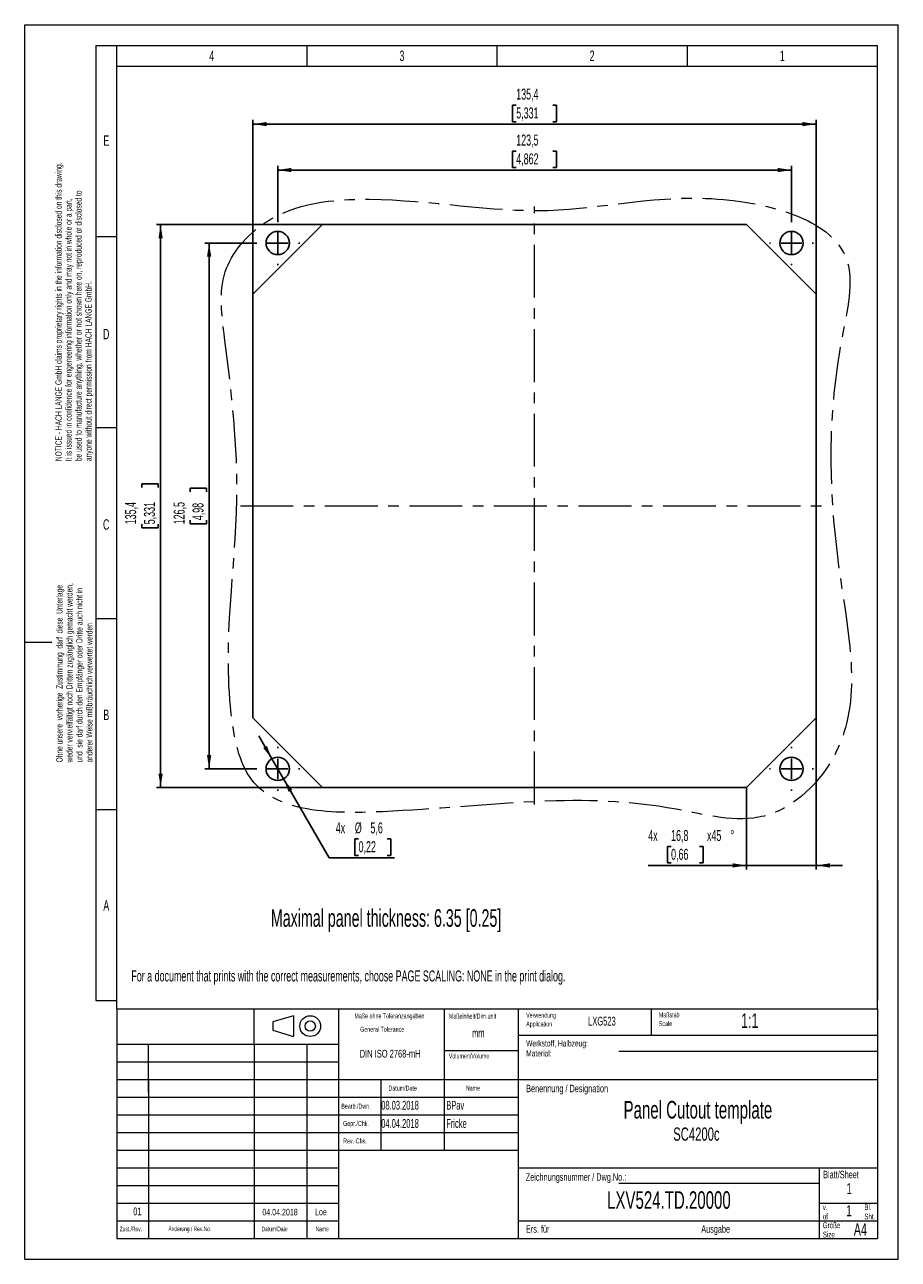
# Model space of a CAD drawing. Header units: millimetres. Extents: x 0 to 210, y 0 to 297.
import ezdxf

# ---------------------------------------------------------------- set-up
doc = ezdxf.new("R2010")
doc.units = ezdxf.units.MM
doc.linetypes.add('CENTERX2', pattern=[20.32, 12.7, -2.54, 2.54, -2.54])
doc.layers.add('FORMAT', color=7, linetype='Continuous')
doc.styles.add('SLDTEXTSTYLE0', font='TXT', dxfattribs={"width": 0.605})
doc.styles.add('SLDTEXTSTYLE1', font='TXT', dxfattribs={"width": 0.638186})
doc.dimstyles.new('SLDDIMSTYLE0', dxfattribs={"dimtxt": 2.568319, "dimasz": 3.302, "dimexe": 0, "dimexo": 0.0625, "dimgap": 0.64208, "dimtad": 1, "dimdec": 1, "dimrnd": 1e-09, "dimzin": 12, "dimdsep": 46, "dimtxsty": 'SLDTEXTSTYLE0', "dimsah": 1, "dimcen": 0.09, "dimadec": 0, "dimazin": 3, "dimtfac": 1, "dimtofl": 0, "dimtmove": 0, "dimatfit": 3, "dimfxl": 1, "dimfrac": 2, "dimtolj": 1, "dimtzin": 12, "dimarcsym": 0})
doc.dimstyles.new('SLDDIMSTYLE1', dxfattribs={"dimtxt": 2.568319, "dimasz": 3.302, "dimexe": 0, "dimexo": 0.0625, "dimgap": 0.64208, "dimtad": 1, "dimdec": 1, "dimrnd": 1e-09, "dimzin": 12, "dimdsep": 46, "dimtxsty": 'SLDTEXTSTYLE0', "dimsah": 1, "dimcen": 0.09, "dimadec": 0, "dimazin": 3, "dimtfac": 1, "dimtdec": 1, "dimtofl": 0, "dimtmove": 0, "dimatfit": 3, "dimfxl": 1, "dimfrac": 2, "dimtolj": 1, "dimtzin": 12, "dimarcsym": 0})
doc.dimstyles.new('SLDDIMSTYLE2', dxfattribs={"dimtxt": 2.568319, "dimasz": 3.302, "dimexe": 0, "dimexo": 0.0625, "dimgap": 0.64208, "dimtad": 1, "dimdec": 1, "dimrnd": 1e-09, "dimzin": 12, "dimdsep": 46, "dimtxsty": 'SLDTEXTSTYLE0', "dimsah": 1, "dimcen": 0.09, "dimadec": 0, "dimazin": 3, "dimtfac": 1, "dimtdec": 1, "dimtofl": 0, "dimtmove": 0, "dimatfit": 3, "dimfxl": 1, "dimfrac": 2, "dimtolj": 1, "dimtzin": 12, "dimarcsym": 0})
doc.dimstyles.new('SLDDIMSTYLE3', dxfattribs={"dimtxt": 2.568319, "dimasz": 3.302, "dimexe": 0, "dimexo": 0.0625, "dimgap": 0.64208, "dimtad": 1, "dimdec": 1, "dimrnd": 1e-09, "dimzin": 12, "dimdsep": 46, "dimtxsty": 'SLDTEXTSTYLE0', "dimsah": 1, "dimcen": 0.09, "dimadec": 0, "dimazin": 3, "dimtfac": 1, "dimtdec": 1, "dimtmove": 0, "dimatfit": 0, "dimfxl": 1, "dimfrac": 2, "dimtolj": 1, "dimtzin": 12, "dimarcsym": 0})
doc.dimstyles.new('SLDDIMSTYLE4', dxfattribs={"dimtxt": 2.568319, "dimasz": 3.302, "dimexe": 0, "dimexo": 0.0625, "dimgap": 0.64208, "dimtad": 0, "dimtih": 1, "dimtoh": 1, "dimdec": 1, "dimrnd": 1e-09, "dimzin": 12, "dimdsep": 46, "dimtxsty": 'SLDTEXTSTYLE0', "dimsah": 1, "dimcen": 0, "dimadec": 0, "dimazin": 3, "dimtfac": 1, "dimtdec": 1, "dimtmove": 0, "dimatfit": 3, "dimfxl": 1, "dimfrac": 2, "dimtolj": 1, "dimtzin": 12, "dimarcsym": 0})

# ---------------------------------------------------------------- blocks, each defined once
blk = doc.blocks.new('SW_NOTE_0')
at = {"color": 0, "linetype": 'Continuous', "lineweight": 0, "char_height": 1.5, "attachment_point": 1, "rotation": 90, "style": 'SLDTEXTSTYLE1'}
for s, insert in [('NOTICE - HACH LANGE GmbH claims proprietary rights in the information disclosed on this drawing.', (-1.93, 0)), ('be used to manufacture anything, whether or not shown here on, reproduced or disclosed to', (2.87, 0)), ('It is issued in confidence for engeneering information only and may not in whole or a part,', (0.47, 0)), ('anyone without direct permission from HACH LANGE GmbH.', (5.27, 0))]:
    blk.add_mtext(s, dxfattribs=dict(at, insert=insert))
blk = doc.blocks.new('SW_NOTE_1')
at = {"color": 0, "linetype": 'Continuous', "lineweight": 0, "char_height": 1.5, "attachment_point": 1, "rotation": 90, "style": 'SLDTEXTSTYLE1'}
for s, insert in [('weder vervielfältigt noch Dritten zugänglich gemacht werden,', (0.47, 0)), ('Ohne unsere  vorherige  Zustimmung  darf  diese  Unterlage', (-1.93, 0)), ('und  sie darf durch den Empfänger oder Dritte auch nicht in', (2.87, 0)), ('anderer Weise mißbräuchlich verwertet werden.', (5.27, 0))]:
    blk.add_mtext(s, dxfattribs=dict(at, insert=insert))
blk = doc.blocks.new('SW_NOTE_2')
at = {"color": 0, "linetype": 'Continuous', "lineweight": 0, "char_height": 1.4, "attachment_point": 1, "style": 'SLDTEXTSTYLE1'}
for s, insert in [('v.', (0, 1.8)), ('of', (0, -0.44))]:
    blk.add_mtext(s, dxfattribs=dict(at, insert=insert))
blk = doc.blocks.new('SW_NOTE_3')
at = {"color": 0, "linetype": 'Continuous', "lineweight": 0, "char_height": 1.4, "attachment_point": 1, "style": 'SLDTEXTSTYLE1'}
for s, insert in [('Bl.', (0, 1.8)), ('Sht.', (0, -0.44))]:
    blk.add_mtext(s, dxfattribs=dict(at, insert=insert))
blk = doc.blocks.new('SW_NOTE_4')
at = {"color": 0, "linetype": 'Continuous', "lineweight": 0, "char_height": 1.2, "attachment_point": 1, "style": 'SLDTEXTSTYLE1'}
for s, insert in [('Verwendung', (0, 1.55)), ('Application', (0, -0.55))]:
    blk.add_mtext(s, dxfattribs=dict(at, insert=insert))
blk = doc.blocks.new('SW_NOTE_5')
at = {"color": 0, "linetype": 'Continuous', "lineweight": 0, "char_height": 1.5, "attachment_point": 1, "style": 'SLDTEXTSTYLE1'}
for s, insert in [('Werkstoff, Halbzeug:', (0, 1.93)), ('Material:', (0, -0.47))]:
    blk.add_mtext(s, dxfattribs=dict(at, insert=insert))
blk = doc.blocks.new('SW_NOTE_6')
at = {"color": 0, "linetype": 'Continuous', "lineweight": 0, "char_height": 1.4, "attachment_point": 1, "style": 'SLDTEXTSTYLE1'}
for s, insert in [('Größe', (0, 1.8)), ('Size', (0, -0.44))]:
    blk.add_mtext(s, dxfattribs=dict(at, insert=insert))
blk = doc.blocks.new('SW_NOTE_7')
at = {"color": 0, "linetype": 'Continuous', "lineweight": 0, "char_height": 1.2, "attachment_point": 1, "style": 'SLDTEXTSTYLE1'}
for s, insert in [('Maßstab', (0, 1.55)), ('Scale', (0, -0.55))]:
    blk.add_mtext(s, dxfattribs=dict(at, insert=insert))
blk = doc.blocks.new('_D')
at = {"layer": 'FORMAT'}
for p, q in [((118.16, 277.62), (117.28, 277.62)), ((117.28, 277.62), (117.28, 273.67)), ((126.98, 277.62), (127.87, 277.62)), ((127.87, 277.62), (127.87, 273.67)), ((54.87, 232.18), (54.87, 274.09)), ((117.28, 273.67), (118.16, 273.67)), ((127.87, 273.67), (126.98, 273.67)), ((190.27, 232.18), (190.27, 274.09)), ((54.87, 273.09), (190.27, 273.09))]:
    blk.add_line(p, q, dxfattribs=at)
for points in [[(54.87, 273.09), (58.18, 272.58), (58.18, 273.59)], [(190.27, 273.09), (186.97, 273.59), (186.97, 272.58)]]:
    blk.add_solid(points, dxfattribs=at)
at = {"layer": 'FORMAT', "char_height": 2.646, "attachment_point": 1, "style": 'SLDTEXTSTYLE0'}
for s, insert in [('135,4', (118.16, 281.62)), ('5,331', (118.16, 277.09))]:
    blk.add_mtext(s, dxfattribs=dict(at, insert=insert))
blk = doc.blocks.new('_D_1')
at = {"layer": 'FORMAT'}
for p, q in [((71.62, 248.93), (31.67, 248.93)), ((32.67, 113.53), (32.67, 248.93)), ((28.14, 185.64), (28.14, 186.52)), ((28.14, 186.52), (32.08, 186.52)), ((32.08, 186.52), (32.08, 185.64)), ((28.14, 176.82), (28.14, 175.94)), ((28.14, 175.94), (32.08, 175.94)), ((32.08, 175.94), (32.08, 176.82)), ((71.62, 113.53), (31.67, 113.53))]:
    blk.add_line(p, q, dxfattribs=at)
for points in [[(32.67, 248.93), (32.16, 245.63), (33.18, 245.63)], [(32.67, 113.53), (33.18, 116.83), (32.16, 116.83)]]:
    blk.add_solid(points, dxfattribs=at)
at = {"layer": 'FORMAT', "char_height": 2.646, "attachment_point": 1, "rotation": 90, "style": 'SLDTEXTSTYLE0'}
for s, insert in [('135,4', (24.14, 176.82)), ('5,331', (28.67, 176.82))]:
    blk.add_mtext(s, dxfattribs=dict(at, insert=insert))
blk = doc.blocks.new('_D_2')
at = {"layer": 'FORMAT'}
for p, q in [((118.16, 266.57), (117.28, 266.57)), ((117.28, 266.57), (117.28, 262.63)), ((126.98, 266.57), (127.87, 266.57)), ((127.87, 266.57), (127.87, 262.63)), ((60.82, 249.78), (60.82, 263.04)), ((60.82, 262.04), (184.32, 262.04)), ((117.28, 262.63), (118.16, 262.63)), ((127.87, 262.63), (126.98, 262.63)), ((184.32, 249.78), (184.32, 263.04))]:
    blk.add_line(p, q, dxfattribs=at)
for points in [[(60.82, 262.04), (64.13, 261.53), (64.13, 262.55)], [(184.32, 262.04), (181.02, 262.55), (181.02, 261.53)]]:
    blk.add_solid(points, dxfattribs=at)
at = {"layer": 'FORMAT', "char_height": 2.646, "attachment_point": 1, "style": 'SLDTEXTSTYLE0'}
for s, insert in [('123,5', (118.16, 270.57)), ('4,862', (118.16, 266.04))]:
    blk.add_mtext(s, dxfattribs=dict(at, insert=insert))
blk = doc.blocks.new('_D_3')
at = {"layer": 'FORMAT'}
for p, q in [((55.52, 244.48), (43.33, 244.48)), ((44.33, 244.48), (44.33, 117.98)), ((39.8, 184.66), (39.8, 185.54)), ((39.8, 185.54), (43.74, 185.54)), ((43.74, 185.54), (43.74, 184.66)), ((39.8, 177.8), (39.8, 176.92)), ((39.8, 176.92), (43.74, 176.92)), ((43.74, 176.92), (43.74, 177.8)), ((55.52, 117.98), (43.33, 117.98))]:
    blk.add_line(p, q, dxfattribs=at)
for points in [[(44.33, 244.48), (43.82, 241.18), (44.84, 241.18)], [(44.33, 117.98), (44.84, 121.28), (43.82, 121.28)]]:
    blk.add_solid(points, dxfattribs=at)
at = {"layer": 'FORMAT', "char_height": 2.646, "attachment_point": 1, "rotation": 90, "style": 'SLDTEXTSTYLE0'}
for s, insert in [('126,5', (35.8, 176.82)), ('4,98', (40.33, 177.8))]:
    blk.add_mtext(s, dxfattribs=dict(at, insert=insert))
blk = doc.blocks.new('_D_4')
at = {"layer": 'FORMAT'}
for p, q in [((190.27, 130.28), (190.27, 93.75)), ((173.52, 113.53), (173.52, 93.75)), ((155.38, 99.28), (154.5, 99.28)), ((154.5, 99.28), (154.5, 95.34)), ((162.24, 99.28), (163.12, 99.28)), ((163.12, 99.28), (163.12, 95.34)), ((154.5, 95.34), (155.38, 95.34)), ((163.12, 95.34), (162.24, 95.34)), ((173.52, 94.75), (149.89, 94.75)), ((173.52, 94.75), (190.27, 94.75)), ((190.27, 94.75), (196.62, 94.75))]:
    blk.add_line(p, q, dxfattribs=at)
for points in [[(173.52, 94.75), (170.22, 95.26), (170.22, 94.24)], [(190.27, 94.75), (193.58, 94.24), (193.58, 95.26)]]:
    blk.add_solid(points, dxfattribs=at)
at = {"layer": 'FORMAT', "char_height": 2.646, "attachment_point": 1, "style": 'SLDTEXTSTYLE0'}
for s, insert in [('4x', (149.89, 103.28)), ('16,8', (155.38, 103.28)), ('x45', (164.01, 103.28)), ('%%d', (169.69, 103.28)), ('0,66', (155.38, 98.75))]:
    blk.add_mtext(s, dxfattribs=dict(at, insert=insert))
blk = doc.blocks.new('_D_5')
at = {"layer": 'FORMAT'}
for p, q in [((59.42, 120.41), (56.25, 125.9)), ((59.42, 120.41), (62.22, 115.56)), ((62.22, 115.56), (73.18, 96.58)), ((80.26, 101.11), (79.38, 101.11)), ((79.38, 101.11), (79.38, 97.16)), ((87.12, 101.11), (88, 101.11)), ((88, 101.11), (88, 97.16)), ((73.18, 96.58), (88.88, 96.58)), ((79.38, 97.16), (80.26, 97.16)), ((88, 97.16), (87.12, 97.16))]:
    blk.add_line(p, q, dxfattribs=at)
for points in [[(59.42, 120.41), (58.21, 123.52), (57.33, 123.01)], [(62.22, 115.56), (63.44, 112.44), (64.31, 112.95)]]:
    blk.add_solid(points, dxfattribs=at)
at = {"layer": 'FORMAT', "char_height": 2.646, "attachment_point": 1, "style": 'SLDTEXTSTYLE0'}
for s, insert in [('4x', (74.77, 105.11)), ('%%c', (79.36, 105.11)), ('5,6', (83.11, 105.11)), ('0,22', (80.26, 100.57))]:
    blk.add_mtext(s, dxfattribs=dict(at, insert=insert))
blk = doc.blocks.new('SW_CENTERMARKSYMBOL_0')
at = {"layer": 'FORMAT', "color": 0}
for p, q in [((0, 5), (0, 5.3)), ((-5, 0), (-5.3, 0)), ((0, 0), (-2.5, 0)), ((0, 0), (0, 2.5)), ((0, 0), (0, -2.5)), ((0, 0), (2.5, 0)), ((5, 0), (5.3, 0)), ((0, -5), (0, -5.3))]:
    blk.add_line(p, q, dxfattribs=at)
blk = doc.blocks.new('SW_CENTERMARKSYMBOL_1')
at = {"layer": 'FORMAT', "color": 0}
for p, q in [((0, 5), (0, 5.3)), ((-5, 0), (-5.3, 0)), ((0, 0), (-2.5, 0)), ((0, 0), (0, 2.5)), ((0, 0), (0, -2.5)), ((0, 0), (2.5, 0)), ((5, 0), (5.3, 0)), ((0, -5), (0, -5.3))]:
    blk.add_line(p, q, dxfattribs=at)
blk = doc.blocks.new('SW_CENTERMARKSYMBOL_2')
at = {"layer": 'FORMAT', "color": 0}
for p, q in [((0, 5), (0, 5.3)), ((-5, 0), (-5.3, 0)), ((0, 0), (-2.5, 0)), ((0, 0), (0, 2.5)), ((0, 0), (0, -2.5)), ((0, 0), (2.5, 0)), ((5, 0), (5.3, 0)), ((0, -5), (0, -5.3))]:
    blk.add_line(p, q, dxfattribs=at)
blk = doc.blocks.new('SW_CENTERMARKSYMBOL_3')
at = {"layer": 'FORMAT', "color": 0}
for p, q in [((0, 5), (0, 5.3)), ((-5, 0), (-5.3, 0)), ((0, 0), (-2.5, 0)), ((0, 0), (0, 2.5)), ((0, 0), (0, -2.5)), ((0, 0), (2.5, 0)), ((5, 0), (5.3, 0)), ((0, -5), (0, -5.3))]:
    blk.add_line(p, q, dxfattribs=at)

msp = doc.modelspace()

# ---------------------------------------------------------------- linework, layer by layer
at = {"color": 7, "linetype": 'Continuous', "lineweight": 18}
for p, q in [((0, 0), (0, 297)), ((0, 297), (210, 297)), ((210, 0), (210, 297)), ((17.12, 292), (17.12, 246.05)), ((17.12, 292), (22.12, 292)), ((22.12, 60.25), (22.12, 292)), ((22.12, 292), (205, 292)), ((67.84, 292), (67.84, 287)), ((113.56, 287), (113.56, 292)), ((159.28, 292), (159.28, 287)), ((205, 60.25), (205, 292)), ((22.12, 287), (67.84, 287)), ((67.84, 287), (113.56, 287)), ((113.56, 287), (159.28, 287)), ((159.28, 287), (205, 287)), ((17.12, 246.05), (22.12, 246.05)), ((17.12, 246.05), (17.12, 200.1)), ((17.12, 200.1), (22.12, 200.1)), ((17.12, 200.1), (17.12, 154.15)), ((17.12, 154.15), (22.12, 154.15)), ((17.12, 154.15), (17.12, 108.2)), ((0, 148.5), (6.52, 148.5)), ((17.12, 108.2), (22.12, 108.2)), ((17.12, 108.2), (17.12, 62.25)), ((205, 91.25), (205, 62.25)), ((17.12, 62.25), (22.12, 62.25)), ((22.12, 60.25), (22.12, 5)), ((22.12, 60.25), (205, 60.25)), ((55.14, 51.74), (55.14, 60.25)), ((75.46, 60.25), (75.46, 5)), ((100.86, 60.25), (100.86, 26.25)), ((100.86, 60.25), (100.86, 26.25)), ((118.64, 60.25), (118.64, 5)), ((150.6, 60.25), (150.6, 53.88)), ((205, 60.25), (205, 5)), ((64.63, 58.6), (59.63, 57.1)), ((59.63, 57.1), (59.63, 55.1)), ((64.63, 58.6), (64.63, 53.6)), ((59.63, 55.1), (64.63, 53.6)), ((118.64, 53.88), (205, 53.88)), ((22.12, 51.75), (75.46, 51.75)), ((29.74, 40.14), (29.74, 51.75)), ((55.14, 51.74), (55.14, 5)), ((67.85, 51.78), (67.84, 5)), ((100.86, 50.25), (118.64, 50.25)), ((142.82, 50.04), (205, 50.04)), ((22.12, 47.5), (75.46, 47.5)), ((22.28, 43.25), (75.97, 43.25)), ((29.74, 43.25), (29.74, 5)), ((75.46, 43.25), (205, 43.25)), ((85.62, 43.25), (85.62, 26.25)), ((22.12, 39), (75.46, 39)), ((75.46, 39), (118.64, 39)), ((22.12, 34.75), (75.46, 34.75)), ((75.46, 34.75), (118.64, 34.75)), ((22.12, 30.5), (75.46, 30.5)), ((75.46, 30.5), (118.64, 30.5)), ((22.12, 26.25), (75.46, 26.25)), ((75.46, 26.25), (118.64, 26.25)), ((22.12, 22), (75.46, 22)), ((118.64, 22), (205, 22)), ((191, 22), (191, 5)), ((142.82, 18.29), (191, 18.29)), ((22.12, 17.75), (75.46, 17.75)), ((22.12, 13.5), (75.46, 13.5)), ((191, 13.5), (205, 13.5)), ((22.12, 9.25), (75.46, 9.25)), ((118.64, 9.25), (205, 9.25)), ((22.12, 5), (205, 5)), ((0, 0), (210, 0))]:
    msp.add_line(p, q, dxfattribs=at)
at = {"color": 7, "linetype": 'Continuous', "lineweight": 25}
for p, q in [((71.62, 248.93), (54.87, 232.18)), ((173.52, 248.93), (71.62, 248.93)), ((190.27, 232.18), (173.52, 248.93)), ((54.87, 232.18), (54.87, 130.28)), ((190.27, 130.28), (190.27, 232.18)), ((54.87, 130.28), (71.62, 113.53)), ((173.52, 113.53), (190.27, 130.28)), ((71.62, 113.53), (173.52, 113.53))]:
    msp.add_line(p, q, dxfattribs=at)
for centre in [(60.82, 244.48), (184.32, 244.48), (60.82, 117.98), (184.32, 117.98)]:
    msp.add_circle(centre, 2.8, dxfattribs=at)
at = {"color": 7, "linetype": 'Continuous', "lineweight": 18}
for radius in [2.5, 1.25]:
    msp.add_circle((68.63, 56.1), radius, dxfattribs=at)
at = {"color": 7, "linetype": 'CENTERX2', "lineweight": 18}
msp.add_open_spline([(48.21, 237.53), (46.61, 232.59), (49.21, 213.57), (53.1, 178.53), (46.59, 144.02), (54.02, 106.85), (103.9, 107.44), (140.02, 113.54), (179.06, 102.67), (203.05, 126.27), (193.79, 170.1), (192.36, 206.85), (202.45, 247.32), (162.23, 259.17), (126.22, 249.04), (89, 256.63), (59.67, 253.62), (49.74, 242.2), (48.21, 237.53)], degree=3, knots=[0, 0, 0, 0, 0.02893, 0.100147, 0.194158, 0.224549, 0.288016, 0.412248, 0.450988, 0.493025, 0.56838, 0.674923, 0.709645, 0.769653, 0.846816, 0.925236, 0.97263, 1, 1, 1, 1], dxfattribs=at)
at = {"layer": 'FORMAT', "linetype": 'CENTERX2', "lineweight": 18}
for p, q in [((122.57, 109.44), (122.57, 253.26)), ((51.85, 181.23), (193.13, 181.23))]:
    msp.add_line(p, q, dxfattribs=at)

# ---------------------------------------------------------------- block references
at = {"color": 7, "linetype": 'Continuous', "lineweight": 0}
for name, p in [('SW_NOTE_0', (9.31, 192)), ('SW_NOTE_1', (9.52, 119.52)), ('SW_NOTE_4', (120.54, 57.77)), ('SW_NOTE_7', (152.44, 57.85)), ('SW_NOTE_5', (120.54, 50.77)), ('SW_NOTE_2', (191.84, 11.44)), ('SW_NOTE_3', (201.84, 11.44)), ('SW_NOTE_6', (191.84, 7.09))]:
    msp.add_blockref(name, p, dxfattribs=at)
at = {"layer": 'FORMAT'}
for name, p in [('SW_CENTERMARKSYMBOL_0', (60.82, 244.48)), ('SW_CENTERMARKSYMBOL_1', (184.32, 244.48)), ('SW_CENTERMARKSYMBOL_3', (60.82, 117.98)), ('SW_CENTERMARKSYMBOL_2', (184.32, 117.98))]:
    msp.add_blockref(name, p, dxfattribs=at)

# ---------------------------------------------------------------- texts
at = {"color": 7, "linetype": 'Continuous', "lineweight": 0, "style": 'SLDTEXTSTYLE1'}
for s, insert, char_height, attachment_point in [('4', (44.96, 290.77), 2.5, 2), ('3', (90.68, 290.77), 2.5, 2), ('2', (136.4, 290.77), 2.5, 2), ('1', (182.12, 290.77), 2.5, 2), ('E', (19.61, 270.37), 2.5, 2), ('D', (19.59, 223.82), 2.5, 2), ('C', (19.59, 178.02), 2.5, 2), ('B', (19.61, 132.22), 2.5, 2), ('A', (19.61, 86.38), 2.5, 2), ('Maße ohne Toleranzangaben', (87.67, 59.16), 1.2, 2), ('Maßeinheit/Dim.unit', (101.95, 59.11), 1.2, 1), ('LXG523', (138.76, 58.36), 2.117, 2), ('1:1', (172.23, 59.17), 3.5, 1), ('General Tolerance', (80.64, 55.93), 1.2, 1), ('mm', (107.53, 55.48), 2.117, 1), ('DIN ISO 2768-mH', (87.84, 50.39), 1.8521, 2), ('Volumen/Volume', (101.95, 49.52), 1.2, 1), ('Datum/Date', (87.44, 41.78), 1.2, 1), ('Name', (106.04, 41.78), 1.2, 1), ('Benennung / Designation', (120.54, 42), 1.8, 1), ('Bearb./Dwn.', (76.1, 37.45), 1.2, 1), ('08.03.2018', (85.7, 38.12), 2.117, 1), ('BPav', (101.33, 38.12), 2.117, 1), ('Panel Cutout template', (161.83, 38.1), 4.2333, 2), ('Gepr./Chk.', (76.54, 33.28), 1.2, 1), ('04.04.2018', (85.7, 33.74), 2.117, 1), ('Fricke', (101.33, 33.74), 2.117, 1), ('SC4200c', (161.47, 31.71), 3.175, 2), ('Rev.-Chk.', (76.54, 29.08), 1.2, 1), ('Zeichnungsnummer / Dwg.No.:', (120.44, 20.69), 1.8, 1), ('Blatt/Sheet', (191.94, 21.29), 1.8, 1), ('1', (197.56, 18.34), 2.65, 1), ('LXV524.TD.20000', (154.86, 16.38), 4.2333, 2), ('01', (27.09, 12.45), 1.852, 2), ('04.04.2018', (61.38, 12.14), 1.587, 2), ('Loe', (71.2, 12.19), 1.587, 2), ('1', (197.53, 13.02), 2.65, 1), ('Zust./Rev.', (22.84, 7.85), 1.1, 1), ('Änderung / Rev.No.', (34.54, 7.87), 1.1, 1), ('Datum/Date', (56.94, 7.85), 1.1, 1), ('Name', (69.94, 7.85), 1.1, 1), ('Ers. für', (120.49, 8.19), 1.8, 1), ('Ausgabe', (162.64, 8.19), 1.8, 1), ('A4', (199.32, 8.67), 3, 1)]:
    msp.add_mtext(s, dxfattribs=dict(at, insert=insert, char_height=char_height, attachment_point=attachment_point))
at = {"layer": 'FORMAT', "attachment_point": 1, "style": 'SLDTEXTSTYLE0'}
for s, insert, char_height in [('Maximal panel thickness: 6.35 [0.25]', (59.17, 84.22), 4.2333), ('For a document that prints with the correct measurements, choose PAGE SCALING: NONE in the print dialog.', (25.64, 69.49), 2.64583)]:
    msp.add_mtext(s, dxfattribs=dict(at, insert=insert, char_height=char_height))

# ---------------------------------------------------------------- dimensions: what is measured, and where the dimension line sits
at = {"layer": 'FORMAT'}
for base, p1, p2, dimstyle, picture, middle in [((190.27, 273.09), (54.87, 232.18), (190.27, 232.18), 'SLDDIMSTYLE0', '_D', (122.57, 273.09)), ((184.32, 262.04), (60.82, 249.78), (184.32, 249.78), 'SLDDIMSTYLE1', '_D_2', (122.57, 262.04))]:
    dim = msp.add_linear_dim(base=base, p1=p1, p2=p2, dimstyle=dimstyle, dxfattribs=at)
    dim.commit()
    dim.dimension.update_dxf_attribs({"geometry": picture, "text_midpoint": middle, "dimtype": 160})
for base, p1, p2, dimstyle, picture, middle in [((32.67, 248.93), (71.62, 113.53), (71.62, 248.93), 'SLDDIMSTYLE1', '_D_1', (32.67, 181.23)), ((44.33, 117.98), (55.52, 244.48), (55.52, 117.98), 'SLDDIMSTYLE2', '_D_3', (44.33, 181.23))]:
    dim = msp.add_linear_dim(base=base, p1=p1, p2=p2, angle=90, dimstyle=dimstyle, dxfattribs=at)
    dim.commit()
    dim.dimension.update_dxf_attribs({"geometry": picture, "text_midpoint": middle, "dimtype": 160})
dim = msp.add_linear_dim(base=(190.27397911, 94.74770802), p1=(173.52397911, 113.53034189), p2=(190.27397911, 130.28034189), text='4x<>x45%%d', dimstyle='SLDDIMSTYLE3', dxfattribs=at)
dim.commit()
dim.dimension.update_dxf_attribs({"geometry": '_D_4', "text_midpoint": (160.58062067, 94.74770802), "dimtype": 160})
dim = msp.add_diameter_dim_2p(p1=(62.22, 115.56), p2=(59.42, 120.41), text='4x<>', dimstyle='SLDDIMSTYLE4', dxfattribs=at)
dim.commit()
dim.dimension.update_dxf_attribs({"geometry": '_D_5', "text_midpoint": (81.82, 101.11), "dimtype": 163})

doc.saveas('drawing.dxf')
